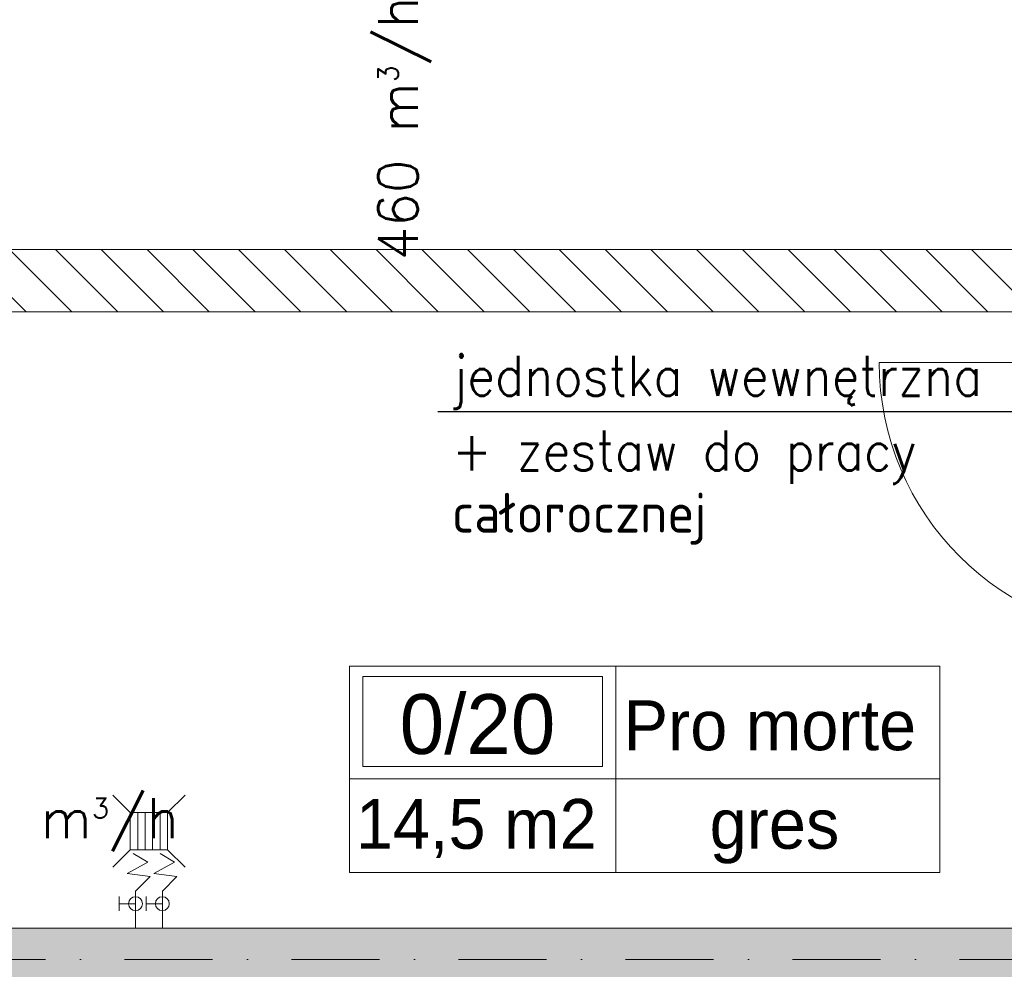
# Model space of a CAD drawing. Header units: millimetres. Extents: x -4612887 to -4536833, y -5457376 to -5415716.
# Tile 25 of 144: x -4597546 to -4593594, y -5441954 to -5438141. Entities that reach past the tile are written whole.
import ezdxf

# ---------------------------------------------------------------- set-up
doc = ezdxf.new("R2010")
doc.units = ezdxf.units.MM
doc.header["$MEASUREMENT"] = 0
doc.linetypes.add('Kropki i Kreski', pattern=[670.277762, 352.777767, -176.388884, 0, -141.111112])
for name, color, linetype, lineweight in [('FLUID-N2-160-ARRGR', 7, 'Continuous', 25), ('FLUID-WT1-160-ARRGR', 7, 'Continuous', 25), ('is_wnt_opis', 60, 'Continuous', 25), ('Osie', 8, 'Continuous', 18), ('Strefy', 8, 'Continuous', 18), ('TECHNOLOGIA', 8, 'Continuous', 18), ('Ściany wewnętrzne', 7, 'Continuous', 18)]:
    doc.layers.add(name, color=color, linetype=linetype, lineweight=lineweight)
doc.styles.add('FDBES', font='simplex.shx')
doc.styles.add('GENERATED_STYLE_3', font='txt')
doc.styles.add('GENERATED_STYLE_4', font='txt')
doc.styles.add('WYMIARY', font='ROMANS.shx', dxfattribs={"width": 0.7})

msp = doc.modelspace()

# ---------------------------------------------------------------- hatches: boundary and pattern name
at = {"layer": 'Ściany wewnętrzne', "linetype": 'Continuous'}
h = msp.add_hatch(dxfattribs=at)
h.set_pattern_fill('CEGŁA_ZWYKŁA__2_', color=8, style=0, pattern_type=2)
h.set_pattern_definition([(315, (-4559356.9, -5416807.61), (91.92388, 91.92388), [])])
h.paths.add_polyline_path([(-4598875.4, -5439314.1), (-4592875.7, -5439314.1), (-4593125.7, -5439064.1), (-4598875.4, -5439064.1)])
h = msp.add_hatch(dxfattribs=at)
h.set_pattern_fill('BETON_ZBROJONY', color=8, style=0, pattern_type=2)
h.set_pattern_definition([(45, (-4559356.9, -5416807.61), (-70.71068, 70.71068), []), (45, (-4559392.25, -5416772.26), (-70.71068, 70.71068), [75, -25])])
h.paths.add_polyline_path([(-4603450.7, -5441789.1), (-4603450.7, -5442039.1), (-4593275.7, -5442039.1), (-4593275.7, -5441789.1)])

# ---------------------------------------------------------------- linework, layer by layer
at = {"layer": 'is_wnt_opis', "color": 2}
msp.add_line((-4595866.9, -5439714.2), (-4593328.1, -5439714.2), dxfattribs=at)
at = {"layer": 'Osie', "color": 8, "linetype": 'Kropki i Kreski'}
msp.add_line((-4551857, -5441914.1), (-4607179.5, -5441914.1), dxfattribs=at)
at = {"layer": 'Strefy', "color": 8, "linetype": 'Continuous'}
for p, q in [((-4596221.9, -5440737.5), (-4593852.1, -5440737.5)), ((-4596221.9, -5441565.7), (-4596221.9, -5440737.5)), ((-4595152.6, -5440737.5), (-4595152.6, -5441565.7)), ((-4593852.1, -5440737.5), (-4593852.1, -5441565.7)), ((-4596168.4, -5440778.9), (-4595206.1, -5440778.9)), ((-4596168.4, -5441140.3), (-4596168.4, -5440778.9)), ((-4595206.1, -5440778.9), (-4595206.1, -5441140.3)), ((-4595206.1, -5441140.3), (-4596168.4, -5441140.3)), ((-4596221.9, -5441189.3), (-4593852.1, -5441189.3)), ((-4593852.1, -5441565.7), (-4596221.9, -5441565.7))]:
    msp.add_line(p, q, dxfattribs=at)
at = {"layer": 'TECHNOLOGIA', "color": 8, "linetype": 'Continuous'}
for p, q in [((-4597102, -5441324.5), (-4597172, -5441254.5)), ((-4596952, -5441324.5), (-4596882, -5441254.5)), ((-4597072, -5441474.5), (-4597072, -5441324.5)), ((-4597042, -5441474.5), (-4597042, -5441324.5)), ((-4597012, -5441474.5), (-4597012, -5441324.5)), ((-4596982, -5441474.5), (-4596982, -5441324.5)), ((-4597172, -5441544.5), (-4597102, -5441474.5)), ((-4596882, -5441544.5), (-4596952, -5441474.5)), ((-4597146, -5441719.6), (-4597146, -5441661.5)), ((-4597038.2, -5441719.6), (-4597038.2, -5441661.5)), ((-4597080.9, -5441690.6), (-4597146, -5441690.6)), ((-4596973.1, -5441690.6), (-4597038.2, -5441690.6))]:
    msp.add_line(p, q, dxfattribs=at)
at = {"layer": 'TECHNOLOGIA', "color": 8, "linetype": 'Continuous', "flags": 128}
msp.add_lwpolyline([(-4596952, -5441474.5), (-4597102, -5441474.5), (-4597102, -5441324.5), (-4596952, -5441324.5)], close=True, dxfattribs=at)
for points in [[(-4597080.9, -5441789.1), (-4597080.9, -5441640), (-4597022.6, -5441581.7), (-4597114.7, -5441569.4), (-4597031.8, -5441523.4), (-4597090.1, -5441489.6)], [(-4596973.1, -5441789.1), (-4596973.1, -5441640), (-4596914.8, -5441581.7), (-4597006.9, -5441569.4), (-4596924, -5441523.4), (-4596982.3, -5441489.6)]]:
    msp.add_lwpolyline(points, dxfattribs=at)
at = {"layer": 'TECHNOLOGIA', "color": 8, "linetype": 'Continuous'}
for centre in [(-4597080.9, -5441690.6), (-4596973.1, -5441690.6)]:
    msp.add_circle(centre, 27.7, dxfattribs=at)
at = {"layer": 'Ściany wewnętrzne', "color": 8, "linetype": 'Continuous'}
msp.add_line((-4592995.7, -5439517.8), (-4594095.7, -5439517.8), dxfattribs=at)
at = {"layer": 'Ściany wewnętrzne', "color": 8, "linetype": 'Continuous', "flags": 128}
for points in [[(-4593125.7, -5439064.1), (-4598875.4, -5439064.1)], [(-4598875.4, -5439314.1), (-4592875.7, -5439314.1)], [(-4593275.7, -5441789.1), (-4603450.7, -5441789.1)]]:
    msp.add_lwpolyline(points, dxfattribs=at)
at = {"layer": 'Ściany wewnętrzne', "color": 8, "linetype": 'Continuous'}
msp.add_arc((-4592995.7, -5439517.8), 1100, 180, 270, dxfattribs=at)

# ---------------------------------------------------------------- texts
at = {"layer": 'FLUID-N2-160-ARRGR', "color": 60, "insert": (-4596000.5, -5438570.2), "char_height": 160, "attachment_point": 5, "rotation": 90, "style": 'FDBES'}
msp.add_mtext('460 m{\\A2;\\H0.5x;3}/h\\P', dxfattribs=at)
at = {"layer": 'FLUID-WT1-160-ARRGR', "color": 60, "insert": (-4597375.4, -5441373.6), "char_height": 160, "attachment_point": 5, "style": 'FDBES'}
msp.add_mtext('50 m{\\A2;\\H0.5x;3}/h\\P', dxfattribs=at)
at = {"layer": 'is_wnt_opis', "color": 2, "style": 'WYMIARY', "width": 0.9}
for s, p in [('jednostka wewnętrzna', (-4595810.5, -5439651)), ('+ zestaw do pracy', (-4595810.5, -5439951)), ('całorocznej', (-4595810.5, -5440201))]:
    msp.add_text(s, height=160, dxfattribs=at).set_placement(p)
at = {"layer": 'Strefy', "color": 8, "linetype": 'Continuous', "attachment_point": 4}
for s, insert, char_height, style in [('{0/20}', (-4596020.4, -5440971.2), 240, 'GENERATED_STYLE_4'), ('{Pro morte}', (-4595121.6, -5440975.8), 200, 'GENERATED_STYLE_3'), ('{14,5 m2}', (-4596196.4, -5441388.8), 200, 'GENERATED_STYLE_3'), ('{gres}', (-4594776.2, -5441400.1), 200, 'GENERATED_STYLE_3')]:
    msp.add_mtext(s, dxfattribs=dict(at, insert=insert, char_height=char_height, style=style))

doc.saveas('drawing.dxf')
